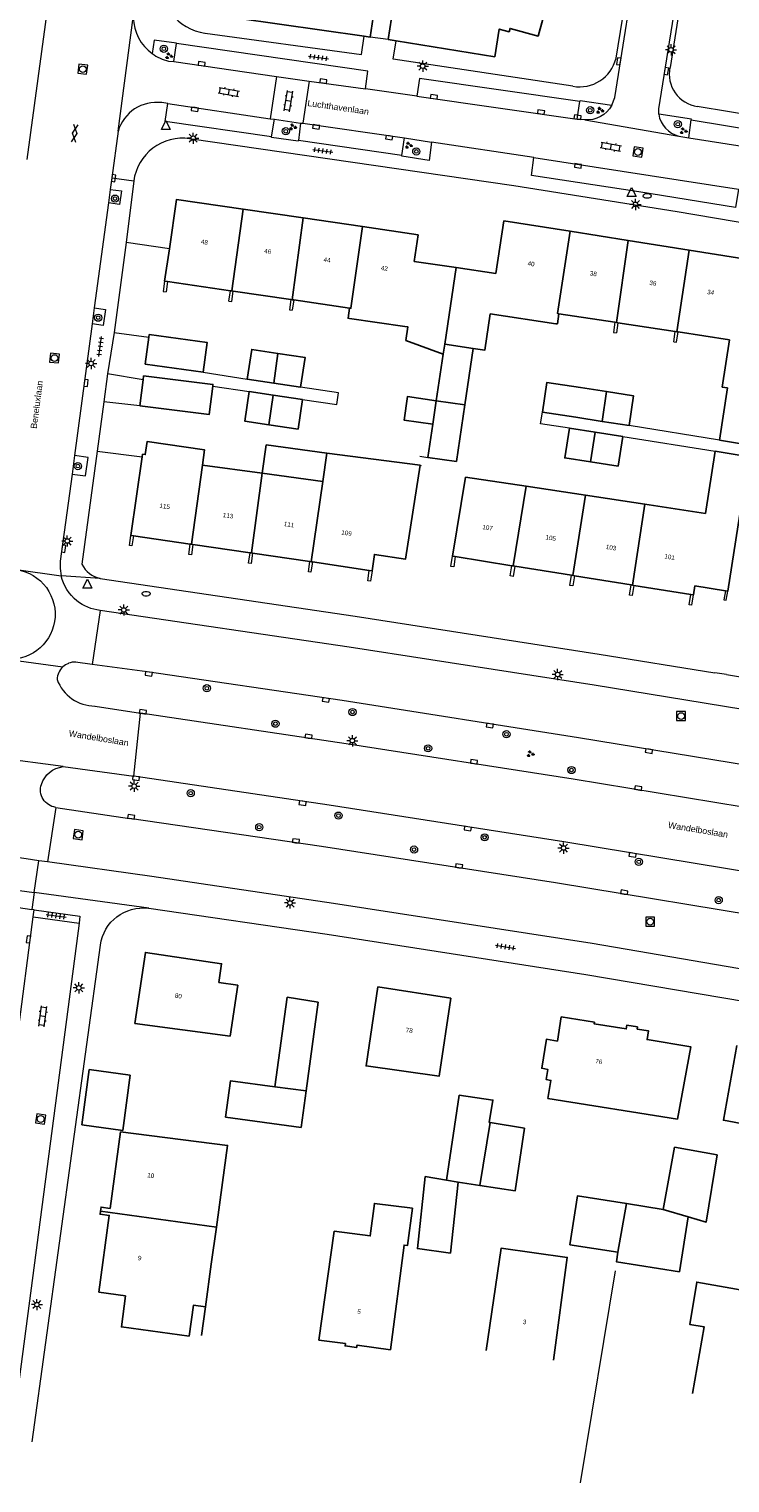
# Model space of a CAD drawing. Extents: x 131101 to 132041, y 397511 to 398853.
# Tile 5 of 80: x 131455 to 131533, y 397622 to 397784. Entities that reach past the tile are written whole.
import ezdxf
from ezdxf.enums import TextEntityAlignment as Align

# ---------------------------------------------------------------- set-up
doc = ezdxf.new("R2010")
doc.units = 0
doc.linetypes.add('DGN Style 1', pattern=[30.960434, 0.051515, -30.90892])
doc.linetypes.add('DGN Style 2', pattern=[51.514866, 30.90892, -20.605946])
doc.layers.add('_vervallen situatie', color=250, linetype='Continuous', lineweight=9, plot=False)
for name, color, linetype, lineweight in [('gg-afsc-erfafscheiding', 250, 'Continuous', 9), ('gg-afsc-hekwerk', 250, 'Continuous', 9), ('gg-afsc-muur', 250, 'Continuous', 9), ('gg-bbg-bijgebouw', 10, 'Continuous', 25), ('gg-bbg-gedigitaliseerde bebouwing', 10, 'Continuous', 25), ('gg-bbg-gedigitaliseerde bijgebouw', 10, 'Continuous', 25), ('gg-bbg-hoofdgebouw', 10, 'Continuous', 25), ('gg-bbg-luifel en loopbrug', 10, 'DGN Style 2', 25), ('gg-bbg-tussenscheiding', 10, 'Continuous', 25), ('gg-knt-verharding', 250, 'Continuous', 9), ('gg-knt-verharding nz', 250, 'DGN Style 2', 9), ('gt-grn-groengrens', 250, 'Continuous', 9), ('gt-grn-vlakafsluiter', 250, 'DGN Style 1', 9), ('gt-grn-weggrens', 250, 'Continuous', 9), ('gt-symb-boom', 250, 'Continuous', 9), ('gt-symb-brandkraan', 250, 'Continuous', 9), ('gt-symb-gesloten verharding', 250, 'Continuous', 9), ('gt-symb-groenvak', 250, 'Continuous', 9), ('gt-symb-klinker verharding', 250, 'Continuous', 9), ('gt-symb-kolk', 250, 'Continuous', 9), ('gt-symb-lichtmast', 250, 'Continuous', 9), ('gt-symb-rioolschacht', 250, 'Continuous', 9), ('gt-symb-tegel verharding', 250, 'Continuous', 9), ('gt-symb-waterafsluiter', 250, 'Continuous', 9), ('X-AL-huisnummers', 2, 'Continuous', 25), ('X-AL-straatnaam', 3, 'Continuous', 35)]:
    doc.layers.add(name, color=color, linetype=linetype, lineweight=lineweight)
doc.styles.add('CS Annotative', font='arial.ttf')

# ---------------------------------------------------------------- blocks, each defined once
blk = doc.blocks.new('gt0-KOLK')
at = {"layer": 'gt-symb-kolk', "flags": 128}
blk.add_lwpolyline([(0, 0), (0.38, 0), (0.38, 0.4), (-0.38, 0.4), (-0.38, 0), (0, 0)], dxfattribs=at)
blk = doc.blocks.new('gt0-BOOM')
at = {"layer": 'gt-symb-boom'}
for radius in [0.4, 0.2]:
    blk.add_circle((0, 0), radius, dxfattribs=at)
blk = doc.blocks.new('gt0-GRVAK')
at = {"layer": 'gt-symb-groenvak'}
for p, q in [((-0.11, 0.19), (-0.23, 0.24)), ((-0.18, 0.15), (0.09, 0.15)), ((-0.09, 0.21), (-0.16, 0.32)), ((-0.05, 0.21), (-0.05, 0.39)), ((0, 0.21), (0.06, 0.32)), ((0.02, 0.19), (0.13, 0.24)), ((0.26, -0.05), (0.2, 0.06)), ((0.3, -0.05), (0.3, 0.13)), ((0.35, -0.05), (0.41, 0.06)), ((-0.24, -0.23), (-0.36, -0.18)), ((-0.32, -0.26), (-0.05, -0.26)), ((-0.23, -0.21), (-0.29, -0.09)), ((-0.18, -0.2), (-0.18, -0.02)), ((-0.14, -0.21), (-0.07, -0.09)), ((-0.12, -0.23), (0, -0.18)), ((0.24, -0.07), (0.12, -0.02)), ((0.17, -0.11), (0.44, -0.11)), ((0.37, -0.07), (0.49, -0.02))]:
    blk.add_line(p, q, dxfattribs=at)
blk = doc.blocks.new('gt0-KL1')
at = {"layer": 'gt-symb-klinker verharding'}
for p, q in [((-1.15, 0.3), (1.15, 0.3)), ((-1, -0.3), (-1, 0.3)), ((-0.5, 0.3), (-0.5, 0.45)), ((0, -0.3), (0, 0.3)), ((0.5, 0.3), (0.5, 0.45)), ((1, -0.3), (1, 0.3)), ((-1.15, -0.3), (1.15, -0.3)), ((-0.5, -0.45), (-0.5, -0.3)), ((0.5, -0.45), (0.5, -0.3))]:
    blk.add_line(p, q, dxfattribs=at)
blk = doc.blocks.new('gt0-RS')
at = {"layer": 'gt-symb-rioolschacht', "flags": 128}
blk.add_lwpolyline([(-0.5, -0.5), (0.5, -0.5), (0.5, 0.5), (-0.5, 0.5), (-0.5, -0.5)], close=True, dxfattribs=at)
at = {"layer": 'gt-symb-rioolschacht'}
blk.add_circle((0, 0), 0.375, dxfattribs=at)
blk = doc.blocks.new('gt0-LMAST')
at = {"layer": 'gt-symb-lichtmast'}
for p, q in [((-0.18, 0.17), (-0.45, 0.44)), ((-0.01, 0.25), (-0.01, 0.62)), ((0.17, 0.17), (0.44, 0.44)), ((-0.26, 0), (-0.63, 0)), ((-0.18, -0.18), (-0.45, -0.45)), ((-0.01, -0.25), (-0.01, -0.63)), ((0.44, -0.45), (0.17, -0.18)), ((0.24, 0), (0.62, 0))]:
    blk.add_line(p, q, dxfattribs=at)
blk.add_circle((-0.01, 0), 0.25, dxfattribs=at)
blk = doc.blocks.new('gt0-WAFSL')
at = {"layer": 'gt-symb-waterafsluiter'}
for p, q in [((-0.5, -0.33), (0, 0.67)), ((0, 0.67), (0.5, -0.33)), ((0.5, -0.33), (-0.5, -0.33))]:
    blk.add_line(p, q, dxfattribs=at)
blk = doc.blocks.new('gt0-TEG1')
at = {"layer": 'gt-symb-tegel verharding'}
for p, q in [((-1.12, 0), (1.12, 0)), ((-0.9, -0.25), (-0.9, 0.25)), ((-0.45, -0.25), (-0.45, 0.25)), ((0, -0.25), (0, 0.25)), ((0.45, -0.25), (0.45, 0.25)), ((0.9, -0.25), (0.9, 0.25))]:
    blk.add_line(p, q, dxfattribs=at)
blk = doc.blocks.new('gt0-GESVH1')
at = {"layer": 'gt-symb-gesloten verharding'}
for p, q in [((-0.99, -0.26), (0.01, 0.24)), ((0.01, -0.26), (-0.99, 0.24)), ((0.01, 0.24), (1.01, -0.26)), ((1.01, 0.24), (0.01, -0.26))]:
    blk.add_line(p, q, dxfattribs=at)
blk = doc.blocks.new('gt0-BR')
at = {"layer": 'gt-symb-brandkraan', "extrusion": (0, 0, -1)}
for centre, radius, start, end in [((0.24, 0), 0.206, 287.5669, 72.4331), ((-0.6, -2.66), 3, 72.4331, 73.108), ((0, -0.69), 0.938, 73.108, 106.892), ((0.6, -2.66), 3, 106.892, 107.5669), ((-0.24, 0), 0.206, 107.5669, 252.433), ((-0.6, 2.66), 3, 286.892, 287.5669), ((0.6, 2.66), 3, 252.433, 253.1079)]:
    blk.add_arc(centre, radius, start, end, dxfattribs=at)
at = {"layer": 'gt-symb-brandkraan'}
blk.add_arc((0, 0.69), 0.938, 253.108, 286.8921, dxfattribs=at)
blk = doc.blocks.new('_vervallen situatie')
at = {"layer": 'gg-knt-verharding'}
for p, q in [((131454.64, 397769.19), (131457.65, 397791.23)), ((131464.77, 397772.33), (131466.46, 397784.99)), ((131470.29, 397775.42), (131469.63, 397775.53)), ((131464.77, 397772.33), (131464.07, 397767.14)), ((131464.07, 397767.14), (131463.9, 397765.87)), ((131463.9, 397765.87), (131463.7, 397764.36)), ((131463.7, 397764.36), (131462.12, 397752.67)), ((131462.12, 397752.67), (131461.88, 397750.88)), ((131461.88, 397750.88), (131459.91, 397736.23)), ((131459.91, 397736.23), (131459.64, 397734.17)), ((131453.46, 397723.54), (131458.43, 397722.86))]:
    blk.add_line(p, q, dxfattribs=at)
at = {"layer": 'gg-knt-verharding', "flags": 128}
for points in [[(131463.9, 397765.87), (131465.14, 397765.7), (131464.94, 397764.19), (131463.7, 397764.36)], [(131462.12, 397752.67), (131463.37, 397752.5), (131463.11, 397750.72), (131461.88, 397750.88)], [(131459.64, 397734.17), (131461.15, 397733.97), (131461.45, 397736.03), (131459.91, 397736.23)], [(131459.64, 397734.17), (131458.33, 397724.46), (131458.32, 397723.65), (131458.43, 397722.86)]]:
    blk.add_lwpolyline(points, dxfattribs=at)
at = {"layer": 'gg-knt-verharding'}
for centre, radius, start, end in [((131471.54, 397785.09), 5.08, 181.1805, 234.0366), ((131469.07, 397771.09), 4.47, 82.7968, 163.9773)]:
    blk.add_arc(centre, radius, start, end, dxfattribs=at)
at = {"layer": 'gg-knt-verharding', "extrusion": (0, 0, -1)}
for centre, radius, start, end in [((-131452.71, 397718.55), 5.05, 98.5383, 189.0743), ((-131463.32, 397723.98), 5.02, 308.6063, 347.0815), ((-131463.32, 397723.97), 5.01, 276.3546, 308.6671), ((-131452.72, 397718.59), 5.04, 189.553, 277.2419)]:
    blk.add_arc(centre, radius, start, end, dxfattribs=at)
at = {"layer": 'gt-grn-weggrens'}
for p, q in [((131464.07, 397767.14), (131466.51, 397766.82)), ((131462.76, 397722.56), (131458.43, 397722.86))]:
    blk.add_line(p, q, dxfattribs=at)
at = {"layer": 'gt-symb-boom'}
for p in [(131464.42, 397764.84), (131462.55, 397751.58), (131460.29, 397735.06)]:
    blk.add_blockref('gt0-BOOM', p, dxfattribs=at)
at = {"layer": 'gt-symb-brandkraan', "rotation": 181.4123317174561}
blk.add_blockref('gt0-BR', (131523.65, 397765.13), dxfattribs=at)
at = {"layer": 'gt-symb-brandkraan'}
blk.add_blockref('gt0-BR', (131467.88, 397720.86), dxfattribs=at)
at = {"layer": 'gt-symb-gesloten verharding', "rotation": 82.35613021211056}
blk.add_blockref('gt0-GESVH1', (131459.92, 397772.1), dxfattribs=at)
at = {"layer": 'gt-symb-kolk'}
for p, rotation in [((131464.07, 397767.14), 262.1858191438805), ((131461, 397744.34), 262.1858191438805), ((131458.51, 397725.88), 262.3561302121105)]:
    blk.add_blockref('gt0-KOLK', p, dxfattribs=dict(at, rotation=rotation))
at = {"layer": 'gt-symb-lichtmast'}
for p in [(131473.14, 397771.56), (131461.77, 397746.49), (131459.12, 397726.72)]:
    blk.add_blockref('gt0-LMAST', p, dxfattribs=at)
at = {"layer": 'gt-symb-tegel verharding', "rotation": 82.35613021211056}
blk.add_blockref('gt0-TEG1', (131462.78, 397748.36), dxfattribs=at)

msp = doc.modelspace()

# ---------------------------------------------------------------- linework, layer by layer
at = {"layer": 'gg-afsc-erfafscheiding'}
for p, q in [((131474.22, 397745.5), (131479.15, 397744.75)), ((131475.31, 397743.97), (131479.37, 397743.37)), ((131531.7, 397737.95), (131521.64, 397739.57)), ((131520.93, 397738.36), (131531.23, 397736.71))]:
    msp.add_line(p, q, dxfattribs=at)
at = {"layer": 'gg-afsc-erfafscheiding', "flags": 128}
for points in [[(131485.3, 397742.49), (131489.1, 397741.92), (131489.29, 397743.23), (131485.08, 397743.85)], [(131515, 397739.28), (131511.79, 397739.78), (131511.99, 397741.06)]]:
    msp.add_lwpolyline(points, dxfattribs=at)
at = {"layer": 'gg-afsc-hekwerk'}
for p, q in [((131494.82, 397782.54), (131492.84, 397782.81)), ((131465.68, 397759.95), (131464.32, 397749.93)), ((131470.47, 397759.25), (131465.68, 397759.95)), ((131464.32, 397749.93), (131468.19, 397749.43)), ((131520.11, 397645.45), (131516.21, 397621.86))]:
    msp.add_line(p, q, dxfattribs=at)
at = {"layer": 'gg-afsc-muur'}
for p, q in [((131469.95, 397755.65), (131469.78, 397754.51)), ((131470.27, 397755.6), (131470.11, 397754.46)), ((131469.78, 397754.51), (131470.11, 397754.46)), ((131477.11, 397753.44), (131477.27, 397754.58)), ((131477.44, 397753.4), (131477.59, 397754.54)), ((131483.99, 397753.6), (131483.84, 397752.47)), ((131484.31, 397753.56), (131484.16, 397752.42)), ((131477.11, 397753.44), (131477.44, 397753.4)), ((131483.84, 397752.47), (131484.16, 397752.42)), ((131520.07, 397751.07), (131519.91, 397749.93)), ((131520.4, 397751.02), (131520.23, 397749.88)), ((131519.91, 397749.93), (131520.23, 397749.88)), ((131526.61, 397748.9), (131526.79, 397750.04)), ((131526.61, 397748.9), (131526.94, 397748.85)), ((131526.94, 397748.85), (131527.12, 397749.99)), ((131467.55, 397744.68), (131463.6, 397745.32)), ((131463.18, 397742.22), (131462.44, 397736.73)), ((131467.2, 397741.77), (131463.18, 397742.22)), ((131462.44, 397736.73), (131467.45, 397736.1)), ((131498.35, 397736.16), (131499.26, 397736.03)), ((131466.02, 397726.23), (131466.18, 397727.35)), ((131501.82, 397723.9), (131502, 397725.03)), ((131493.03, 397723.41), (131492.87, 397722.26)), ((131532.46, 397720.13), (131532.62, 397721.14)), ((131528.64, 397719.59), (131528.82, 397720.72))]:
    msp.add_line(p, q, dxfattribs=at)
at = {"layer": 'gg-afsc-muur', "flags": 128}
for points in [[(131466.47, 397727.3), (131466.31, 397726.19), (131466.02, 397726.23)], [(131473.09, 397726.33), (131472.92, 397725.19), (131472.64, 397725.23), (131472.8, 397726.38)], [(131479.74, 397725.37), (131479.57, 397724.23), (131479.29, 397724.27), (131479.45, 397725.4)], [(131486.4, 397724.39), (131486.23, 397723.24), (131485.95, 397723.28), (131486.12, 397724.42)], [(131502.3, 397724.98), (131502.12, 397723.84), (131501.82, 397723.9)], [(131492.87, 397722.26), (131492.57, 397722.3), (131492.73, 397723.45)], [(131508.91, 397723.92), (131508.73, 397722.78), (131508.41, 397722.83), (131508.59, 397723.97)], [(131515.57, 397722.85), (131515.39, 397721.72), (131515.06, 397721.78), (131515.24, 397722.9)], [(131522.18, 397721.78), (131522, 397720.65), (131521.69, 397720.7), (131521.87, 397721.84)], [(131532.36, 397721.18), (131532.2, 397720.17), (131532.46, 397720.13)], [(131528.64, 397719.59), (131528.32, 397719.63), (131528.51, 397720.77)]]:
    msp.add_lwpolyline(points, dxfattribs=at)
at = {"layer": 'gg-bbg-bijgebouw'}
for p, q in [((131467.77, 397746.39), (131468.19, 397749.43)), ((131468.19, 397749.43), (131468.23, 397749.72)), ((131467.2, 397741.77), (131467.55, 397744.68)), ((131467.55, 397744.68), (131467.6, 397745.11)), ((131499.26, 397736.03), (131502.45, 397735.57)), ((131487.04, 397675.39), (131483.58, 397675.95)), ((131506.18, 397661.98), (131510.01, 397661.36))]:
    msp.add_line(p, q, dxfattribs=at)
at = {"layer": 'gg-bbg-bijgebouw', "flags": 128}
for points in [[(131502.72, 397665.02), (131506.49, 397664.47), (131506.08, 397661.99), (131506.18, 397661.98)], [(131498.96, 397655.96), (131498.08, 397647.95), (131501.78, 397647.42)]]:
    msp.add_lwpolyline(points, dxfattribs=at)
at = {"layer": 'gg-bbg-gedigitaliseerde bebouwing'}
for p, q in [((131496.35, 397792.4), (131494.82, 397782.54)), ((131492.84, 397782.81), (131493.96, 397790.7)), ((131469.95, 397755.65), (131470.27, 397755.6)), ((131470.27, 397755.6), (131477.27, 397754.58)), ((131477.27, 397754.58), (131477.43, 397754.56)), ((131477.43, 397754.56), (131477.59, 397754.54)), ((131477.59, 397754.54), (131483.99, 397753.6)), ((131483.99, 397753.6), (131484.15, 397753.58)), ((131484.15, 397753.58), (131484.31, 397753.56)), ((131484.31, 397753.56), (131490.52, 397752.66)), ((131506.18, 397752.02), (131513.5, 397750.9)), ((131513.67, 397750.88), (131513.84, 397752.02)), ((131513.84, 397752.02), (131520.07, 397751.07)), ((131490.52, 397751.49), (131496.68, 397750.6)), ((131513.5, 397750.9), (131513.67, 397750.88)), ((131520.07, 397751.07), (131520.23, 397751.04)), ((131520.23, 397751.04), (131520.4, 397751.02)), ((131520.4, 397751.02), (131526.79, 397750.04)), ((131496.78, 397749.05), (131500.95, 397747.52)), ((131526.79, 397750.04), (131526.95, 397750.02)), ((131526.95, 397750.02), (131527.12, 397749.99)), ((131527.12, 397749.99), (131532.83, 397749.12)), ((131531.7, 397737.95), (131536.39, 397737.15)), ((131487.57, 397733.35), (131488, 397736.5)), ((131488, 397736.5), (131498.4, 397735.15)), ((131531.23, 397736.71), (131530.16, 397729.79)), ((131474.17, 397735.18), (131480.82, 397734.27)), ((131480.82, 397734.27), (131487.57, 397733.35)), ((131502, 397725.03), (131503.43, 397733.84)), ((131503.43, 397733.84), (131510.18, 397732.82)), ((131510.18, 397732.82), (131516.79, 397731.82)), ((131516.79, 397731.82), (131523.39, 397730.82)), ((131523.39, 397730.82), (131530.16, 397729.79)), ((131502.3, 397724.98), (131502, 397725.03)), ((131476.39, 397655.3), (131475.71, 397650.33)), ((131475.71, 397650.33), (131475.14, 397646.22)), ((131487.12, 397637.75), (131488.83, 397649.88)), ((131474.49, 397641.46), (131475.14, 397646.22))]:
    msp.add_line(p, q, dxfattribs=at)
at = {"layer": 'gg-bbg-gedigitaliseerde bebouwing', "flags": 128}
for points in [[(131490.52, 397752.66), (131490.36, 397751.52), (131490.52, 397751.49)], [(131506.18, 397752.02), (131505.59, 397747.98), (131504.28, 397748.17)], [(131496.68, 397750.6), (131497.02, 397750.55), (131496.78, 397749.05)], [(131532.83, 397749.12), (131532.02, 397743.85), (131532.59, 397743.77), (131531.7, 397737.95)], [(131474.17, 397735.18), (131474.4, 397736.86), (131468, 397737.79), (131467.79, 397736.35), (131467.49, 397736.39)], [(131534.01, 397730.04), (131535.01, 397736.1), (131531.23, 397736.71)], [(131466.63, 397673), (131477.23, 397671.61), (131478.09, 397677.28)], [(131493.69, 397677.09), (131492.37, 397668.28), (131500.52, 397667.15), (131501.82, 397675.81)], [(131533.63, 397670.57), (131532.14, 397662.24), (131537.26, 397661.29), (131536.64, 397657.94), (131541.36, 397657.09)], [(131476.39, 397655.3), (131476.95, 397659.44), (131465.02, 397660.94)], [(131497.52, 397652.43), (131493.3, 397652.98), (131492.84, 397649.36), (131488.83, 397649.88)], [(131505.73, 397636.61), (131507.39, 397647.99), (131514.77, 397646.96), (131513.22, 397635.52)], [(131528.69, 397631.83), (131529.99, 397639.24), (131528.4, 397639.5), (131529.17, 397644.21), (131537.79, 397642.69)], [(131472.67, 397638.18), (131473.15, 397641.64), (131474.49, 397641.46)]]:
    msp.add_lwpolyline(points, dxfattribs=at)
at = {"layer": 'gg-bbg-gedigitaliseerde bijgebouw'}
for p, q in [((131500.95, 397747.52), (131500.18, 397742.34)), ((131503.37, 397741.89), (131504.28, 397748.17)), ((131467.77, 397746.39), (131474.22, 397745.5)), ((131482.09, 397744.29), (131479.15, 397744.75)), ((131482.09, 397744.29), (131485.08, 397743.85)), ((131516.22, 397743.8), (131519.13, 397743.35)), ((131482.02, 397742.97), (131479.37, 397743.37)), ((131485.3, 397742.49), (131482.02, 397742.97)), ((131502.45, 397735.57), (131503.37, 397741.89)), ((131515.71, 397740.49), (131511.99, 397741.06)), ((131499.26, 397736.03), (131499.8, 397739.72)), ((131517.88, 397738.84), (131515, 397739.28)), ((131515.71, 397740.49), (131518.65, 397740.03)), ((131518.65, 397740.03), (131521.64, 397739.57)), ((131520.93, 397738.36), (131517.88, 397738.84)), ((131483.58, 397675.95), (131482.23, 397665.96)), ((131485.71, 397665.49), (131487.04, 397675.39)), ((131485.16, 397661.43), (131485.71, 397665.49)), ((131502.72, 397665.02), (131501.33, 397655.57)), ((131476.73, 397662.57), (131485.16, 397661.43)), ((131501.33, 397655.57), (131498.96, 397655.96)), ((131501.78, 397647.42), (131502.62, 397655.35)), ((131505.03, 397654.97), (131502.62, 397655.35)), ((131521.35, 397652.96), (131525.45, 397652.31))]:
    msp.add_line(p, q, dxfattribs=at)
at = {"layer": 'gg-bbg-gedigitaliseerde bijgebouw', "flags": 128}
for points in [[(131474.22, 397745.5), (131474.67, 397748.83), (131468.23, 397749.72)], [(131479.15, 397744.75), (131479.64, 397748.05), (131482.55, 397747.61)], [(131485.08, 397743.85), (131485.58, 397747.16), (131482.55, 397747.61)], [(131467.2, 397741.77), (131474.92, 397740.82), (131475.31, 397743.97)], [(131475.31, 397743.97), (131475.33, 397744.16), (131467.6, 397745.11)], [(131516.22, 397743.8), (131512.5, 397744.37), (131511.99, 397741.06)], [(131479.37, 397743.37), (131478.88, 397740.06), (131481.56, 397739.65)], [(131485.3, 397742.49), (131484.81, 397739.18), (131481.56, 397739.65)], [(131500.18, 397742.34), (131496.99, 397742.82), (131496.6, 397740.19), (131499.8, 397739.72)], [(131521.64, 397739.57), (131522.15, 397742.88), (131519.13, 397743.35)], [(131515, 397739.28), (131514.49, 397735.97), (131517.36, 397735.53)], [(131520.93, 397738.36), (131520.42, 397735.06), (131517.36, 397735.53)], [(131482.23, 397665.96), (131477.28, 397666.63), (131476.73, 397662.57)], [(131510.01, 397661.36), (131508.98, 397654.39), (131505.03, 397654.97)], [(131525.45, 397652.31), (131526.71, 397659.22), (131531.44, 397658.37), (131530.24, 397650.89), (131528.23, 397651.48)], [(131520.41, 397647.53), (131515.05, 397648.38), (131515.91, 397653.82), (131521.35, 397652.96)], [(131528.23, 397651.48), (131527.25, 397645.36), (131520.23, 397646.48), (131520.41, 397647.53)]]:
    msp.add_lwpolyline(points, dxfattribs=at)
at = {"layer": 'gg-bbg-hoofdgebouw'}
for p, q in [((131492.84, 397782.81), (131492.15, 397782.91)), ((131495.7, 397782.4), (131494.82, 397782.54)), ((131485.35, 397762.69), (131478.67, 397763.67)), ((131491.97, 397761.73), (131485.35, 397762.69)), ((131498.17, 397760.82), (131491.97, 397761.73)), ((131507.69, 397762.38), (131506.83, 397756.5)), ((131507.69, 397762.38), (131515.08, 397761.2)), ((131515.08, 397761.2), (131521.55, 397760.17)), ((131521.55, 397760.17), (131528.35, 397759.09)), ((131470.47, 397759.25), (131469.95, 397755.65)), ((131506.83, 397756.5), (131502.38, 397757.17)), ((131466.18, 397727.35), (131467.45, 397736.1)), ((131467.45, 397736.1), (131467.49, 397736.39)), ((131532.62, 397721.14), (131533.96, 397729.72)), ((131466.47, 397727.3), (131466.18, 397727.35)), ((131472.8, 397726.38), (131466.47, 397727.3)), ((131472.8, 397726.38), (131472.95, 397726.35)), ((131472.95, 397726.35), (131473.09, 397726.33)), ((131479.45, 397725.4), (131473.09, 397726.33)), ((131479.45, 397725.4), (131479.6, 397725.39)), ((131479.6, 397725.39), (131479.74, 397725.37)), ((131486.12, 397724.42), (131479.74, 397725.37)), ((131486.12, 397724.42), (131486.26, 397724.41)), ((131486.26, 397724.41), (131486.4, 397724.39)), ((131492.73, 397723.45), (131486.4, 397724.39)), ((131508.59, 397723.97), (131502.3, 397724.98)), ((131492.73, 397723.45), (131493.03, 397723.41)), ((131508.59, 397723.97), (131508.75, 397723.95)), ((131508.75, 397723.95), (131508.91, 397723.92)), ((131515.24, 397722.9), (131508.91, 397723.92)), ((131515.24, 397722.9), (131515.4, 397722.88)), ((131515.4, 397722.88), (131515.57, 397722.85)), ((131521.87, 397721.84), (131515.57, 397722.85)), ((131521.87, 397721.84), (131522.03, 397721.81)), ((131522.03, 397721.81), (131522.18, 397721.78)), ((131528.51, 397720.77), (131522.18, 397721.78)), ((131532.36, 397721.18), (131532.62, 397721.14)), ((131528.82, 397720.72), (131528.51, 397720.77)), ((131493.69, 397677.09), (131501.82, 397675.81)), ((131463.88, 397652.42), (131465.02, 397660.94)), ((131462.61, 397643.09), (131465.6, 397642.69))]:
    msp.add_line(p, q, dxfattribs=at)
at = {"layer": 'gg-bbg-hoofdgebouw', "flags": 128}
for points in [[(131475.33, 397795.73), (131474.47, 397789.37), (131477.47, 397788.96), (131477.42, 397788.58), (131478.59, 397788.38), (131478.02, 397784.91), (131492.15, 397782.91)], [(131513.27, 397789.32), (131511.51, 397782.94), (131508.4, 397783.78), (131508.28, 397783.42), (131507.19, 397783.72), (131506.69, 397780.64), (131495.7, 397782.4)], [(131478.67, 397763.67), (131471.28, 397764.75), (131470.47, 397759.25)], [(131502.38, 397757.17), (131497.74, 397757.85), (131498.17, 397760.82)], [(131528.35, 397759.09), (131538.37, 397757.49), (131536.1, 397743.24)], [(131498.4, 397735.15), (131496.74, 397724.68), (131493.29, 397725.23), (131493.03, 397723.41)], [(131528.82, 397720.72), (131528.98, 397721.72), (131532.36, 397721.18)], [(131478.09, 397677.28), (131475.98, 397677.58), (131476.29, 397679.66), (131467.81, 397680.92), (131466.63, 397673)], [(131527.04, 397662.37), (131512.61, 397664.67), (131512.95, 397666.67), (131512.4, 397666.77), (131512.6, 397667.9), (131511.92, 397668.02), (131512.45, 397671.25), (131513.66, 397671.05), (131514.1, 397673.74), (131517.79, 397673.15), (131517.76, 397672.95), (131521.33, 397672.41), (131521.39, 397672.81), (131522.58, 397672.62), (131522.55, 397672.39), (131523.8, 397672.19), (131523.64, 397671.21), (131528.51, 397670.42), (131527.04, 397662.37)], [(131462.61, 397643.09), (131463.79, 397651.63), (131462.76, 397651.76), (131462.81, 397652.11)], [(131462.81, 397652.11), (131462.87, 397652.56), (131463.88, 397652.42)], [(131487.12, 397637.75), (131490.07, 397637.36), (131490.03, 397637.1), (131491.32, 397636.92), (131491.36, 397637.18), (131495.08, 397636.69), (131496.6, 397648.34), (131496.98, 397648.29), (131497.52, 397652.43)], [(131465.6, 397642.69), (131465.13, 397639.22), (131472.67, 397638.18)]]:
    msp.add_lwpolyline(points, dxfattribs=at)
at = {"layer": 'gg-bbg-luifel en loopbrug'}
for p, q in [((131461.56, 397667.89), (131460.73, 397661.72)), ((131474.49, 397641.46), (131474.05, 397638.26))]:
    msp.add_line(p, q, dxfattribs=at)
at = {"layer": 'gg-bbg-luifel en loopbrug', "flags": 128}
for points in [[(131480.82, 397734.27), (131481.25, 397737.42), (131488, 397736.5)], [(131461.56, 397667.89), (131466.12, 397667.27), (131465.28, 397661.1), (131460.73, 397661.72)]]:
    msp.add_lwpolyline(points, dxfattribs=at)
at = {"layer": 'gg-bbg-tussenscheiding'}
for p, q in [((131477.43, 397754.56), (131478.67, 397763.67)), ((131485.35, 397762.69), (131484.15, 397753.58)), ((131521.55, 397760.17), (131520.23, 397751.04)), ((131526.95, 397750.02), (131528.35, 397759.09)), ((131502.38, 397757.17), (131501.13, 397748.63)), ((131501.13, 397748.63), (131500.95, 397747.52)), ((131501.13, 397748.63), (131504.28, 397748.17)), ((131482.09, 397744.29), (131482.55, 397747.61)), ((131481.56, 397739.65), (131482.02, 397742.97)), ((131500.18, 397742.34), (131499.8, 397739.72)), ((131503.37, 397741.89), (131500.18, 397742.34)), ((131518.65, 397740.03), (131519.13, 397743.35)), ((131517.36, 397735.53), (131517.88, 397738.84)), ((131474.17, 397735.18), (131472.95, 397726.35)), ((131479.6, 397725.39), (131480.82, 397734.27)), ((131487.57, 397733.35), (131486.26, 397724.41)), ((131510.18, 397732.82), (131508.75, 397723.95)), ((131515.4, 397722.88), (131516.79, 397731.82)), ((131523.39, 397730.82), (131522.03, 397721.81)), ((131482.23, 397665.96), (131485.71, 397665.49)), ((131505.03, 397654.97), (131506.18, 397661.98)), ((131501.33, 397655.57), (131502.62, 397655.35)), ((131462.81, 397652.11), (131475.71, 397650.33)), ((131521.35, 397652.96), (131520.41, 397647.53)), ((131525.45, 397652.31), (131528.23, 397651.48))]:
    msp.add_line(p, q, dxfattribs=at)
at = {"layer": 'gg-bbg-tussenscheiding', "flags": 128}
for points in [[(131490.52, 397752.66), (131490.68, 397752.63), (131491.97, 397761.73)], [(131513.84, 397752.02), (131513.68, 397752.04), (131515.08, 397761.2)]]:
    msp.add_lwpolyline(points, dxfattribs=at)
at = {"layer": 'gg-knt-verharding'}
for p, q in [((131470.98, 397780.1), (131471.27, 397782.09)), ((131470.39, 397780.15), (131470.98, 397780.1)), ((131482.39, 397778.45), (131481.71, 397773.73)), ((131482.39, 397778.45), (131486.04, 397777.93)), ((131486.04, 397777.93), (131485.34, 397773.24)), ((131498.02, 397776.24), (131492.3, 397777.05)), ((131515.88, 397773.7), (131516.16, 397775.65)), ((131550.61, 397771.55), (131529.24, 397775.09)), ((131481.71, 397773.73), (131482.16, 397773.67)), ((131481.86, 397771.72), (131482.16, 397773.67)), ((131482.16, 397773.67), (131485.08, 397773.25)), ((131485.08, 397773.25), (131484.84, 397771.3)), ((131485.08, 397773.25), (131485.34, 397773.24)), ((131516.72, 397773.61), (131515.88, 397773.7)), ((131528.29, 397771.6), (131528.57, 397773.61)), ((131496.34, 397769.64), (131484.84, 397771.3)), ((131496.34, 397769.64), (131496.63, 397771.59)), ((131496.63, 397771.59), (131499.66, 397771.14)), ((131527.19, 397771.8), (131528.29, 397771.6)), ((131511.06, 397769.43), (131499.66, 397771.14)), ((131466.51, 397766.82), (131465.68, 397759.95)), ((131462.44, 397736.73), (131460.74, 397724.13)), ((131452.08, 397713.59), (131458.62, 397712.71)), ((131461.88, 397712.98), (131460.04, 397713.23)), ((131468.01, 397712.15), (131461.88, 397712.98)), ((131532.49, 397711.84), (131531.19, 397712.04)), ((131462.2, 397708.34), (131467.26, 397707.54)), ((131458.64, 397701.6), (131442.3, 397703.79)), ((131458.64, 397701.6), (131466.51, 397700.55)), ((131457.82, 397697.06), (131466.02, 397695.84)), ((131456.92, 397691), (131455.94, 397691.13)), ((131468.53, 397689.37), (131456.92, 397691)), ((131441.53, 397689.5), (131455.41, 397687.59)), ((131455.41, 397687.59), (131455.15, 397685.71)), ((131455.43, 397685.67), (131455.15, 397685.71)), ((131455.33, 397684.89), (131455.43, 397685.67)), ((131460.42, 397684.16), (131453.41, 397630.83)), ((131453.57, 397671.43), (131455.33, 397684.89)), ((131455.33, 397684.89), (131460.42, 397684.16)), ((131455.22, 397626.44), (131462.8, 397681.73))]:
    msp.add_line(p, q, dxfattribs=at)
at = {"layer": 'gg-knt-verharding', "flags": 128}
for points in [[(131519.71, 397775.23), (131520.05, 397776.08), (131525.31, 397809.22), (131525.29, 397809.55)], [(131520.19, 397780.46), (131524.9, 397809.54), (131525.29, 397809.55)], [(131524.95, 397774.24), (131524.94, 397774.83), (131529.92, 397805.94)], [(131529.92, 397805.94), (131530.36, 397805.87), (131526.2, 397779.44)], [(131474.44, 397783.27), (131491.86, 397780.88), (131492.15, 397782.91)], [(131471.27, 397782.09), (131471.28, 397782.16), (131468.8, 397782.48), (131468.55, 397780.98)], [(131492.3, 397777.05), (131492.58, 397779.03), (131471.27, 397782.09)], [(131515.38, 397777.35), (131495.37, 397780.35), (131495.7, 397782.4)], [(131516.16, 397775.65), (131498.3, 397778.21), (131498.02, 397776.24)], [(131481.86, 397771.72), (131470.02, 397773.42), (131470.29, 397775.42)], [(131516.16, 397775.65), (131516.2, 397775.78), (131519.71, 397775.23)], [(131528.57, 397773.61), (131528.6, 397773.7), (131524.95, 397774.24)], [(131528.57, 397773.61), (131546.76, 397770.59), (131546.37, 397768.63)], [(131611.21, 397748.19), (131579.55, 397754.31), (131564, 397757.09), (131527.01, 397763.36), (131508.8, 397766.25), (131472.73, 397771.51)], [(131484.84, 397771.3), (131484.82, 397771.22), (131481.86, 397771.64), (131481.86, 397771.72)], [(131499.66, 397771.14), (131499.4, 397769.1), (131496.36, 397769.57), (131496.34, 397769.64)], [(131533.82, 397765.88), (131533.49, 397763.86), (131522.72, 397765.6), (131510.77, 397767.43), (131511.06, 397769.43)], [(131462.76, 397722.56), (131491.14, 397718.34), (131518.33, 397714.14), (131531.19, 397712.04)], [(131556.8, 397704.08), (131542.46, 397706.63), (131517.76, 397710.68), (131490.5, 397714.89), (131462.77, 397718.99)], [(131459.25, 397713.1), (131458.92, 397712.94), (131458.62, 397712.71)], [(131544.18, 397700.17), (131541.63, 397700.63), (131516, 397704.82), (131489.7, 397708.96), (131468.01, 397712.15)], [(131532.49, 397711.84), (131542.79, 397710.14), (131576.01, 397704.23), (131596.51, 397700.35), (131616.31, 397696.38), (131668.18, 397685.51), (131668.55, 397685.47)], [(131612.33, 397682.66), (131594.24, 397686.31), (131569.13, 397691.01), (131540.66, 397696.04), (131515.42, 397700.21), (131490.17, 397704.15), (131467.26, 397707.54)], [(131611.03, 397675.7), (131592.75, 397679.39), (131567.79, 397684.08), (131539.79, 397689.04), (131514.38, 397693.23), (131488.25, 397697.31), (131466.51, 397700.55)], [(131609.93, 397671.18), (131591.9, 397674.83), (131568.11, 397679.31), (131539.08, 397684.42), (131513.44, 397688.67), (131487.42, 397692.71), (131466.02, 397695.84)], [(131455.94, 397691.13), (131454.52, 397691.33), (131443.29, 397692.88), (131434.33, 397694.1), (131430.71, 397694.54)], [(131546.3, 397676.97), (131517.52, 397681.9), (131488.75, 397686.38), (131468.53, 397689.37)], [(131455.43, 397685.67), (131460.52, 397684.97), (131460.42, 397684.16)], [(131468.17, 397685.83), (131488.02, 397682.94), (131516.84, 397678.46), (131544.69, 397673.73)]]:
    msp.add_lwpolyline(points, dxfattribs=at)
at = {"layer": 'gg-knt-verharding'}
for centre, radius, start, end in [((131475.18, 397788.9), 5.68, 172.3769, 262.4911), ((131471.54, 397785.11), 5.09, 234.1012, 256.9827), ((131516.14, 397781.45), 4.17, 259.444, 346.3161), ((131529.78, 397778.71), 3.66, 168.5915, 261.474), ((131527.93, 397774.74), 3.03, 189.4656, 255.8398), ((131471.94, 397766.08), 5.48, 81.7411, 172.2812), ((131463.36, 397725.41), 2.92, 206.121, 258.1408), ((131459.96, 397711.27), 1.97, 87.5379, 110.9378), ((131459.95, 397711.26), 1.97, 132.488, 178.9592), ((131462.24, 397712.9), 4.56, 200.6616, 269.4)]:
    msp.add_arc(centre, radius, start, end, dxfattribs=at)
at = {"layer": 'gg-knt-verharding', "extrusion": (0, 0, -1)}
for centre, radius, start, end in [((-131517.02, 397776.63), 3.03, 207.4988, 275.7993), ((-131458.99, 397698.71), 2.91, 18.2722, 83.2521), ((-131458.1, 397699.02), 1.97, 278.0632, 17.9783), ((-131467.53, 397681.1), 4.77, 7.6328, 97.6191)]:
    msp.add_arc(centre, radius, start, end, dxfattribs=at)
at = {"layer": 'gg-knt-verharding nz'}
for p, q in [((131470.98, 397780.1), (131482.39, 397778.45)), ((131486.04, 397777.93), (131492.3, 397777.05)), ((131498.02, 397776.24), (131515.88, 397773.7)), ((131470.29, 397775.42), (131481.71, 397773.73)), ((131485.34, 397773.24), (131496.63, 397771.59)), ((131511.06, 397769.43), (131533.82, 397765.88))]:
    msp.add_line(p, q, dxfattribs=at)
at = {"layer": 'gg-knt-verharding nz', "flags": 128}
msp.add_lwpolyline([(131528.29, 397771.6), (131536.12, 397770.37), (131546.37, 397768.63)], dxfattribs=at)
at = {"layer": 'gt-grn-groengrens'}
msp.add_line((131452.95, 397686.02), (131455.15, 397685.71), dxfattribs=at)
at = {"layer": 'gt-grn-vlakafsluiter'}
msp.add_line((131498.4, 397735.15), (131503.43, 397733.84), dxfattribs=at)
at = {"layer": 'gt-grn-weggrens'}
for p, q in [((131516.72, 397773.61), (131527.19, 397771.8)), ((131464.32, 397749.93), (131463.6, 397745.32)), ((131463.6, 397745.32), (131463.18, 397742.22)), ((131462.77, 397718.99), (131461.88, 397712.98)), ((131466.51, 397700.55), (131467.26, 397707.54)), ((131457.82, 397697.06), (131456.92, 397691)), ((131455.41, 397687.59), (131455.94, 397691.13)), ((131468.17, 397685.83), (131455.41, 397687.59))]:
    msp.add_line(p, q, dxfattribs=at)

# ---------------------------------------------------------------- block references
at = {"layer": '_vervallen situatie'}
msp.add_blockref('_vervallen situatie', (0, 0), dxfattribs=at)
at = {"layer": 'gt-symb-boom'}
for p in [(131469.86, 397781.52), (131517.32, 397774.68), (131527.06, 397773.13), (131483.43, 397772.34), (131497.96, 397770.09), (131474.64, 397710.33), (131482.28, 397706.38), (131490.86, 397707.68), (131507.99, 397705.21), (131499.27, 397703.64), (131515.23, 397701.22), (131472.85, 397698.65), (131480.48, 397694.86), (131489.29, 397696.15), (131505.57, 397693.73), (131497.71, 397692.37), (131522.72, 397691), (131531.62, 397686.74)]:
    msp.add_blockref('gt0-BOOM', p, dxfattribs=at)
at = {"layer": 'gt-symb-groenvak'}
for p in [(131470.42, 397780.72), (131518.39, 397774.66), (131484.2, 397772.81), (131527.68, 397772.37), (131497.1, 397770.77), (131510.65, 397703.02)]:
    msp.add_blockref('gt0-GRVAK', p, dxfattribs=at)
at = {"layer": 'gt-symb-klinker verharding'}
for p, rotation in [((131477.1, 397776.71), 349.8027944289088), ((131483.73, 397775.7), 80.90519502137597), ((131519.62, 397770.62), 349.8027944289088), ((131456.38, 397673.8), 82.53402593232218)]:
    msp.add_blockref('gt0-KL1', p, dxfattribs=dict(at, rotation=rotation))
at = {"layer": 'gt-symb-kolk'}
for p, rotation in [((131474.04, 397779.64), 351.4624506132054), ((131520.69, 397780.09), 80.96486419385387), ((131525.6, 397779.06), 261.0710042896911), ((131487.58, 397777.72), 352.2613668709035), ((131499.89, 397775.98), 351.9680497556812), ((131473.33, 397774.98), 171.9029948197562), ((131511.82, 397774.28), 351.9029948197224), ((131486.84, 397773.02), 171.6017090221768), ((131515.88, 397773.7), 351.8219666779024), ((131494.97, 397771.82), 171.5937260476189), ((131515.99, 397768.68), 171.3072188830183), ((131468.21, 397712.12), 171.4890658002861), ((131487.92, 397709.22), 171.7807907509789), ((131467.5, 397707.5), 352.0644496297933), ((131485.94, 397704.78), 351.6591331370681), ((131506.17, 397706.37), 171.3191494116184), ((131523.89, 397703.53), 170.905195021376), ((131504.35, 397701.94), 351.1971955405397), ((131466.79, 397700.51), 172.1858191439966), ((131522.64, 397699.02), 350.905195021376), ((131485.33, 397697.74), 171.7241071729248), ((131466.19, 397695.82), 351.8374905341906), ((131503.71, 397694.9), 170.970801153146), ((131484.53, 397693.13), 351.7807907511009), ((131522.07, 397691.97), 170.6224208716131), ((131502.69, 397690.34), 351.1971955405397), ((131521.08, 397687.41), 350.5565250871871), ((131454.99, 397682.35), 82.59081596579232)]:
    msp.add_blockref('gt0-KOLK', p, dxfattribs=dict(at, rotation=rotation))
at = {"layer": 'gt-symb-lichtmast'}
for p in [(131526.32, 397781.41), (131498.68, 397779.59), (131522.36, 397764.2), (131465.41, 397719.04), (131513.7, 397711.86), (131490.85, 397704.49), (131466.57, 397699.43), (131514.36, 397692.54), (131483.91, 397686.42), (131460.4, 397676.97), (131455.74, 397641.71)]:
    msp.add_blockref('gt0-LMAST', p, dxfattribs=at)
at = {"layer": 'gt-symb-rioolschacht'}
for p, rotation in [((131460.83, 397779.25), 82.70443985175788), ((131522.63, 397770.03), 351.8790273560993), ((131457.69, 397747.09), 83.79902900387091), ((131460.33, 397694.03), 352.590815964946), ((131456.15, 397662.37), 80.44347238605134)]:
    msp.add_blockref('gt0-RS', p, dxfattribs=dict(at, rotation=rotation))
for p in [(131527.43, 397707.23), (131523.99, 397684.34)]:
    msp.add_blockref('gt0-RS', p, dxfattribs=at)
at = {"layer": 'gt-symb-tegel verharding'}
for p, rotation in [((131487.08, 397780.55), 351.6024274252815), ((131487.56, 397770.16), 351.6024274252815), ((131457.87, 397684.98), 352.6476206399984), ((131507.88, 397681.54), 351.14057068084)]:
    msp.add_blockref('gt0-TEG1', p, dxfattribs=dict(at, rotation=rotation))
at = {"layer": 'gt-symb-waterafsluiter'}
for p in [(131470.08, 397772.88), (131521.93, 397765.41), (131461.35, 397721.8)]:
    msp.add_blockref('gt0-WAFSL', p, dxfattribs=at)

# ---------------------------------------------------------------- texts
at = {"layer": 'X-AL-huisnummers', "style": 'CS Annotative'}
for s, rotation, p in [('48', 351.7, (131474.34, 397759.75)), ('46', 351.7, (131481.38, 397758.73)), ('44', 351.7, (131487.99, 397757.76)), ('42', 351.7, (131494.37, 397756.83)), ('40', 351, (131510.7, 397757.34)), ('38', 351, (131517.63, 397756.24)), ('36', 351, (131524.26, 397755.18)), ('34', 351, (131530.69, 397754.16)), ('115', 351.7, (131469.92, 397730.34)), ('113', 351.7, (131476.98, 397729.3)), ('111', 351.5, (131483.76, 397728.31)), ('109', 351.5, (131490.16, 397727.37)), ('107', 350.8, (131505.86, 397727.96)), ('105', 350.8, (131512.89, 397726.82)), ('103', 350.8, (131519.6, 397725.75)), ('101', 350.8, (131526.12, 397724.7)), ('80', 351.5, (131471.44, 397675.83)), ('78', 351, (131497.14, 397671.99)), ('76', 350.9, (131518.24, 397668.52)), ('10', 352.4, (131468.37, 397655.84)), ('9', 352.1, (131467.14, 397646.64)), ('5', 352.4, (131491.56, 397640.69)), ('3', 351.7, (131509.98, 397639.53))]:
    msp.add_text(s, height=0.5, rotation=rotation, dxfattribs=at).set_placement(p, align=Align.CENTER)
at = {"layer": 'X-AL-straatnaam', "style": 'CS Annotative'}
for s, rotation, p in [('Luchthavenlaan', 351.7293, (131489.27, 397775.02)), ('Beneluxlaan', 82.4, (131455.7, 397741.9)), ('Wandelboslaan', 350.6, (131462.62, 397704.8)), ('Wandelboslaan', 350.6, (131529.33, 397694.59))]:
    msp.add_text(s, height=0.7, rotation=rotation, dxfattribs=at).set_placement(p, align=Align.MIDDLE)

doc.saveas('drawing.dxf')
